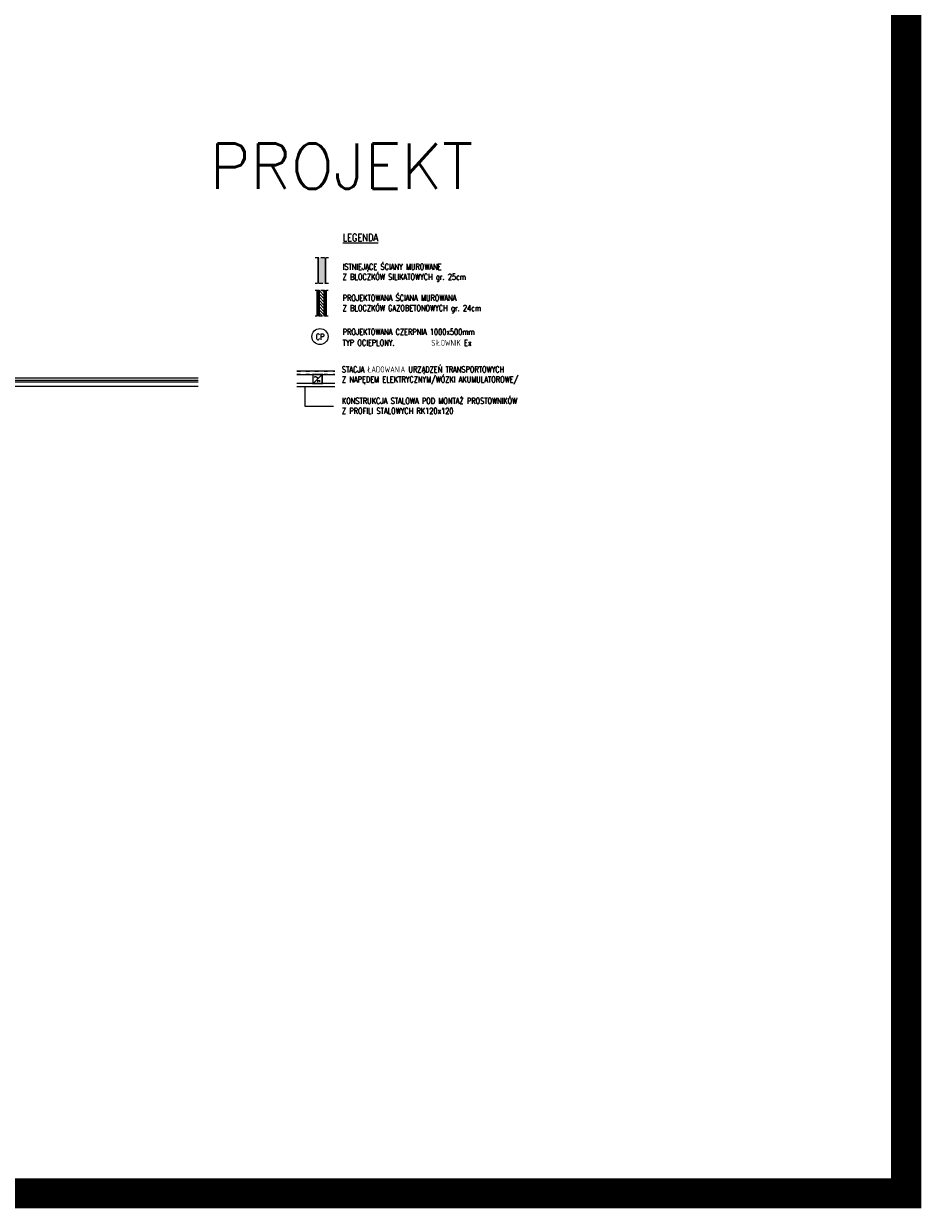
# Model space of a CAD drawing. Extents: x 153948 to 285449, y -89387 to -60195.
# Tile 98 of 108: x 275474 to 278453, y -81960 to -78026. Entities that reach past the tile are written whole.
import ezdxf
from ezdxf.enums import TextEntityAlignment as Align

# ---------------------------------------------------------------- set-up
doc = ezdxf.new("R2010")
doc.units = 0
doc.header["$LTSCALE"] = 100
doc.header["$MEASUREMENT"] = 0
doc.linetypes.add('ACAD_ISO03W100', pattern=[30, 12, -18])
doc.linetypes.add('DASHED2', pattern=[0.375, 0.25, -0.125])
doc.layers.get('0').update_dxf_attribs({"linetype": 'CONTINUOUS'})
for name, color, linetype in [('_INST OPIS', 7, 'CONTINUOUS'), ('_PROJ_WENTYL', 2, 'CONTINUOUS'), ('A-BUD-OP', 3, 'CONTINUOUS'), ('BP_sciany', 2, 'CONTINUOUS'), ('GRUNT', 4, 'CONTINUOUS'), ('POSADZKA', 13, 'CONTINUOUS'), ('R-----OP', 2, 'CONTINUOUS'), ('R-RAM', 1, 'CONTINUOUS'), ('SZRAF', 9, 'CONTINUOUS')]:
    doc.layers.add(name, color=color, linetype=linetype)
doc.layers.add('A-PROSTOWNIK', color=7, linetype='CONTINUOUS', true_color=0xff0f0f)
doc.layers.add('A-SCIANA MUR', color=2, linetype='CONTINUOUS', lineweight=60)
doc.layers.add('CEGLA', color=4, linetype='CONTINUOUS', lineweight=30)
doc.styles.add('DYBY-NORMALNY-0-8-N', font='ROMANS.SHX', dxfattribs={"width": 0.8})
doc.styles.add('ROMANS', font='romans')

# ---------------------------------------------------------------- blocks, each defined once
blk = doc.blocks.new('symb_prost')
at = {"layer": 'A-PROSTOWNIK', "ltscale": 0.1, "const_width": 5}
blk.add_lwpolyline([(-15, 0), (15, 0), (15, -30), (-15, -30)], close=True, dxfattribs=at)
at = {"layer": 'A-PROSTOWNIK', "lineweight": 25, "ltscale": 0.1}
for points in [[(-15, -30), (15, 0)], [(-1.3, -20), (9.1, -20)], [(-1.3, -23.1), (2.2, -23.1)], [(9.1, -23.1), (5.6, -23.1)]]:
    blk.add_lwpolyline(points, dxfattribs=at)
blk.add_lwpolyline([(-10.6, -10.3), (-7.9, -6.7, -0.472451), (-5.5, -6.7), (-2.3, -10.3, 0.462364), (0.1, -10.3), (2, -8.1)], format="xyb", dxfattribs=at)

msp = doc.modelspace()

# ---------------------------------------------------------------- hatches: boundary and pattern name
at = {"layer": 'A-SCIANA MUR', "lineweight": 9, "ltscale": 0.1}
h = msp.add_hatch(dxfattribs=at)
h.set_pattern_fill('ANSI31', color=8, scale=60, angle=-90)
h.set_pattern_definition([(315, (0, -37.486), (5.30330086, 5.30330086), [])])
h.paths.add_polyline_path([(276450.63, -78997.09), (276474.63, -78997.09), (276474.63, -78910.72), (276450.63, -78910.72)])
at = {"layer": 'SZRAF', "true_color": 0xbababa}
msp.add_hatch(color=9, dxfattribs=at).paths.add_polyline_path([(276450.63, -78888.79), (276475.63, -78888.79), (276475.63, -78802.42), (276450.63, -78802.42)])

# ---------------------------------------------------------------- linework, layer by layer
at = {"color": 2}
for p, q in [((276380.23, -79178.82), (276506.71, -79178.82)), ((276380.23, -79190.82), (276506.71, -79190.82)), ((276380.23, -79218.82), (276506.71, -79218.82)), ((276380.23, -79230.82), (276506.71, -79230.82))]:
    msp.add_line(p, q, dxfattribs=at)
at = {"layer": '_PROJ_WENTYL', "ltscale": 0.1}
msp.add_circle((276456.86, -79064.57), 26.67, dxfattribs=at)
at = {"layer": 'A-SCIANA MUR', "linetype": 'DASHED2', "lineweight": 9, "ltscale": 0.5}
for p, q in [((276441.03, -78802.42), (276485.23, -78802.42)), ((276485.23, -78888.79), (276441.03, -78888.79)), ((276441.03, -78910.72), (276484.23, -78910.72)), ((276484.23, -78997.09), (276441.03, -78997.09))]:
    msp.add_line(p, q, dxfattribs=at)
at = {"layer": 'A-SCIANA MUR', "ltscale": 0.1}
for p, q in [((276450.63, -78997.09), (276450.63, -78910.72)), ((276474.63, -78910.72), (276474.63, -78997.09))]:
    msp.add_line(p, q, dxfattribs=at)
at = {"layer": 'BP_sciany', "color": 8, "linetype": 'ACAD_ISO03W100', "lineweight": 5, "ltscale": 0.01}
for p, q in [((276380.23, -79179.82), (276506.71, -79179.82)), ((276380.23, -79189.82), (276506.71, -79189.82)), ((276380.23, -79219.82), (276506.71, -79219.82)), ((276380.23, -79229.82), (276506.71, -79229.82))]:
    msp.add_line(p, q, dxfattribs=at)
at = {"layer": 'CEGLA', "ltscale": 0.1}
for p, q in [((276450.63, -78888.79), (276450.63, -78802.42)), ((276475.63, -78802.42), (276475.63, -78888.79))]:
    msp.add_line(p, q, dxfattribs=at)
at = {"layer": 'GRUNT'}
for p, q in [((275178.92, -79208.79), (276052.5, -79208.79)), ((275178.92, -79214.79), (276052.5, -79214.79))]:
    msp.add_line(p, q, dxfattribs=at)
at = {"layer": 'POSADZKA'}
msp.add_line((276052.5, -79202.79), (275178.92, -79202.79), dxfattribs=at)
at = {"layer": 'POSADZKA', "color": 2}
msp.add_line((275209.54, -79229.79), (276052.5, -79229.79), dxfattribs=at)
at = {"layer": 'R-----OP', "color": 2, "lineweight": 9}
msp.add_lwpolyline([(276406.24, -79230.82), (276406.24, -79296.14), (276501.34, -79296.14)], dxfattribs=at)
at = {"layer": 'R-RAM', "const_width": 100}
msp.add_lwpolyline([(271230.92, -74141.47), (278402.57, -74141.47), (278402.57, -81909.54), (271230.92, -81909.54)], close=True, dxfattribs=at)

# ---------------------------------------------------------------- block references
at = {"layer": 'A-PROSTOWNIK'}
msp.add_blockref('symb_prost', (276448.92, -79190.73), dxfattribs=at)

# ---------------------------------------------------------------- texts
at = {"layer": '_INST OPIS', "insert": (276443.05, -79055.18), "char_height": 20, "attachment_point": 1, "style": 'DYBY-NORMALNY-0-8-N'}
msp.add_mtext_dynamic_manual_height_columns('CP', width=58.1906, gutter_width=1, heights=[0], dxfattribs=at)
at = {"layer": 'A-BUD-OP', "color": 6, "style": 'ROMANS'}
msp.add_text('PROJEKT', height=150, dxfattribs=at).set_placement((276965.19, -78573.47), align=Align.RIGHT)
at = {"layer": 'R-----OP', "color": 2, "style": 'DYBY-NORMALNY-0-8-N', "width": 0.8}
for s, height, p in [('%%ULEGENDA', 25, (276532.18, -78735.69)), ('ISTNIEJĄCE ŚCIANY MUROWANE', 20, (276532.18, -78832.69)), ('Z BLOCZKÓW SILIKATOWYCH gr. 25cm', 20, (276532.18, -78866.27)), ('Z BLOCZKÓW GAZOBETONOWYCH gr. 24cm', 20, (276532.18, -78969.96)), ('PROJEKTOWANA ŚCIANA MUROWANA', 20, (276532.18, -78936.37)), ('TYP OCIEPLONY.         SIŁOWNIK Ex', 20, (276532.18, -79085.26)), ('PROJEKTOWANA CZERPNIA 1000x500mm ', 20, (276532.18, -79049.1))]:
    msp.add_text(s, height=height, dxfattribs=at).set_placement(p, align=Align.MIDDLE_LEFT)
at = {"layer": 'R-----OP', "color": 2, "char_height": 20, "attachment_point": 1, "style": 'DYBY-NORMALNY-0-8-N'}
for s, insert in [('STACJA ŁADOWANIA URZĄDZEŃ TRANSPORTOWYCH \\PZ NAPĘDEM ELEKTRYCZNYM/WÓZKI AKUMULATOROWE/', (276529.61, -79163.69)), ('{\\C7;KONSTRUKCJA STALOWA POD MONTAŻ PROSTOWNIKÓW\\PZ PROFILI STALOWYCH RK120x120}', (276529.61, -79268.1))]:
    msp.add_mtext_dynamic_manual_height_columns(s, width=736.2688, gutter_width=1, heights=[0], dxfattribs=dict(at, insert=insert))

doc.saveas('drawing.dxf')
